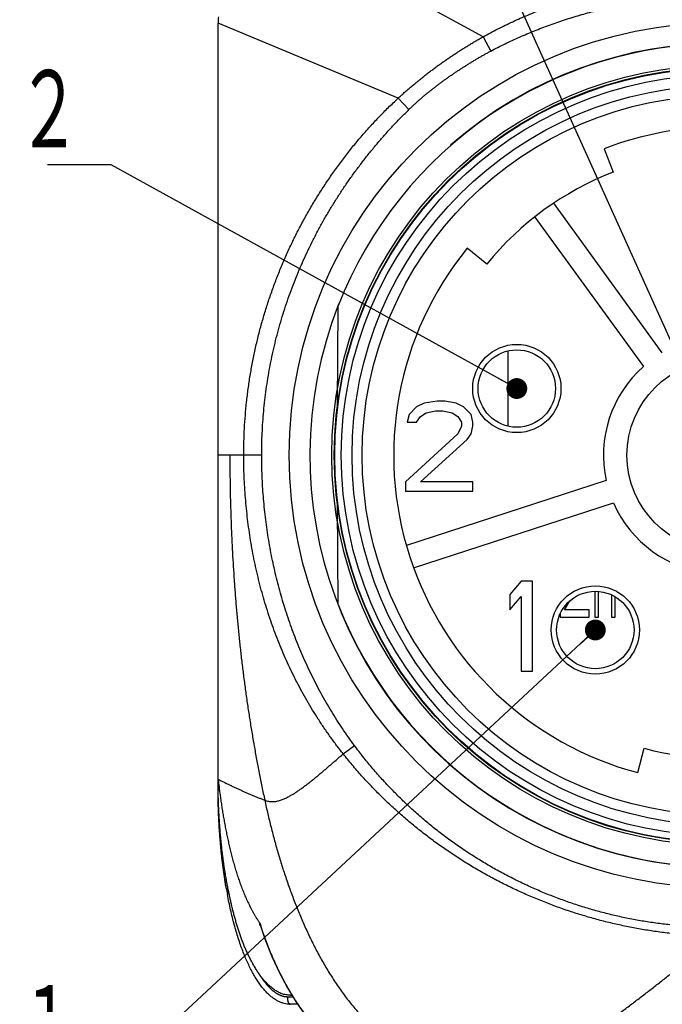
# Model space of a CAD drawing. Header units: millimetres. Extents: x 0 to 1300, y 0 to 891.
# Tile 13 of 146: x 427 to 470, y 250 to 317. Entities that reach past the tile are written whole.
import ezdxf

# ---------------------------------------------------------------- set-up
doc = ezdxf.new("R2010")
doc.units = ezdxf.units.MM
doc.header["$LTSCALE"] = 0.545669
for name, color, linetype in [('NoLayerName_001', 7, 'Continuous'), ('NoLayerName_004', 7, 'Continuous'), ('NoLayerName_006', 7, 'Continuous'), ('NoLayerName_007', 7, 'Continuous'), ('NoLayerName_008', 7, 'Continuous')]:
    doc.layers.add(name, color=color, linetype=linetype)
doc.styles.get("Standard").update_dxf_attribs({"font": 'txt', "bigfont": 'extfont2'})
doc.dimstyles.get("Standard").update_dxf_attribs({"dimtxt": 2.5, "dimasz": 2.5, "dimexe": 1, "dimexo": 1, "dimtad": 1, "dimdec": 3, "dimzin": 0, "dimdsep": 46, "dimtxsty": 'Standard', "dimcen": 2.5, "dimadec": 3, "dimazin": 0, "dimtfac": 0.75, "dimtdec": 3, "dimtmove": 0, "dimatfit": 3, "dimfxl": 1, "dimarcsym": 0})

msp = doc.modelspace()

# ---------------------------------------------------------------- linework, layer by layer
at = {"layer": 'NoLayerName_001', "color": 8, "linetype": 'Continuous', "lineweight": 25}
for p, q in [((458.25141881, 315.68291182), (447.61816215, 321.47622453)), ((452.49273912, 311.51113236), (440.29809425, 316.59622469)), ((458.25141915, 315.68291117), (458.76810957, 314.71007473)), ((452.49273894, 311.51113254), (453.23162899, 310.75408756)), ((459.95478023, 289.28708264), (459.95478023, 294.39611879)), ((443.2536623, 287.31622527), (440.29792062, 287.31622545)), ((448.7727701, 267.07457032), (449.53612116, 267.64024446)), ((440.29833604, 264.74622604), (440.3034614, 264.74622604)), ((445.36935426, 250.59422642), (445.01143009, 250.59422642))]:
    msp.add_line(p, q, dxfattribs=at)
at = {"layer": 'NoLayerName_001', "color": 7, "linetype": 'Continuous', "lineweight": 25}
for p, q in [((440.29833604, 264.74622604), (440.29833604, 316.59622468)), ((466.44904915, 308.09076604), (467.06346013, 306.49710266)), ((470.39004737, 294.26487534), (463.0320068, 304.39234935)), ((461.74890588, 303.46012196), (469.10694645, 293.33264795)), ((458.50137894, 300.27638655), (457.17557843, 301.35319518)), ((448.37941977, 290.64891468), (448.43865312, 297.43638515)), ((466.59260633, 285.59430476), (453.0514469, 281.19451535)), ((448.43865312, 277.19606576), (448.37941977, 283.98353622)), ((453.54154784, 279.68613975), (467.08270727, 284.08592916)), ((465.82073537, 278.09289426), (465.82073537, 276.33622574)), ((466.06473527, 276.33622574), (466.06473527, 278.08330747)), ((466.94313525, 277.85185808), (466.94313525, 276.33622574)), ((467.18713543, 276.33622574), (467.18713543, 277.72537076)), ((463.77113542, 276.8346087), (464.1277561, 277.44162265)), ((463.47833543, 276.5726424), (463.47833543, 276.33622574)), ((463.47833543, 276.33622574), (465.43033533, 276.33622574)), ((465.43033533, 276.8346087), (463.77113542, 276.8346087)), ((465.43033533, 276.33622574), (465.43033533, 276.8346087)), ((465.82073537, 276.33622574), (466.06473527, 276.33622574)), ((466.94313525, 276.33622574), (467.18713543, 276.33622574)), ((468.72701505, 265.80152887), (469.16667796, 267.45197135)), ((440.2980642, 265.35851266), (440.29814368, 265.35589764)), ((440.29814359, 265.35532896), (440.2981876, 265.353738)), ((445.1873492, 250.71622641), (445.29488207, 250.71622641)), ((445.68067465, 250.10622643), (445.17833591, 250.10622643))]:
    msp.add_line(p, q, dxfattribs=at)
for points in [[(443.16782706, 255.40877092), (443.47054965, 254.53449549), (443.94051705, 253.34610327), (444.4489832, 252.23825336), (444.99571972, 251.2063128)], [(444.99571972, 251.2063128), (445.5811756, 250.24722166), (446.20505223, 249.36315662), (446.87064162, 248.5522956), (447.57018444, 247.82666111), (448.29281599, 247.19858289), (449.02947947, 246.66989749), (449.75691732, 246.24614844), (450.49362828, 245.90748325), (451.24719305, 245.64931959), (452.03393378, 245.46880942), (452.88010312, 245.3671113), (453.44913936, 245.34823384)]]:
    msp.add_lwpolyline(points, dxfattribs=at)
for radius in [29.34099923, 26.45569931, 25.08319934, 24.39999936, 6.46599983]:
    msp.add_circle((474.45833514, 287.31622545), radius, dxfattribs=at)
for centre, radius, start, end in [((443.54984905, 316.59518752), 3.25175497, 172.0631460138, 179.9817251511), ((474.45833514, 287.31615049), 27.91850644, 21.2533160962, 158.7466839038), ((474.45833514, 287.31622545), 22.26499942, 68.91666665, 111.08333335), ((474.45833514, 287.31622545), 20.55699946, 111.08333335, 140.91666665), ((474.45833514, 287.31622545), 22.26499942, 140.91666665, 255.08333335), ((474.45833514, 287.31622545), 8.05199979, 131.6519279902, 192.3480720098), ((474.45833514, 287.31622545), 8.05199979, 203.6519279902, 264.3480720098), ((474.45833514, 287.31630042), 27.91850644, 201.2533160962, 338.7466839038), ((474.45833514, 287.31622545), 20.55699946, 255.08333335, 284.91666665), ((483.78264875, 265.35651856), 43.48431271, 180.0003854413, 180.8041179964), ((483.86927406, 265.35752397), 43.5709436, 180.8038419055, 180.9995060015), ((471.71114769, 263.34626535), 31.32326744, 189.8792526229, 190.6717583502)]:
    msp.add_arc(centre, radius, start, end, dxfattribs=at)
at = {"layer": 'NoLayerName_001', "color": 8, "linetype": 'Continuous', "lineweight": 25}
for centre, radius, start, end in [((469.82104833, 264.20231405), 28.04013793, 197.9217974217, 198.258398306), ((460.72078925, 260.16042651), 18.05995408, 211.3062372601, 211.4761954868)]:
    msp.add_arc(centre, radius, start, end, dxfattribs=at)
for points, knots in [([(458.25141915, 315.68291117), (458.41613849, 315.77250518), (458.74440737, 315.95399154), (459.24419527, 316.21262553), (459.74821612, 316.46314398), (460.25704002, 316.70404188), (460.7702176, 316.9356747), (461.28757296, 317.15789867), (461.80885664, 317.37070604), (462.33385401, 317.5740497), (462.86235355, 317.76793812), (463.39415498, 317.95242549), (463.92907306, 318.12756361), (464.4669223, 318.29340637), (465.00751744, 318.45000712), (465.55067318, 318.59741936), (466.09620603, 318.73569705), (466.64394199, 318.864896), (467.19372232, 318.98505674), (467.745397, 319.09622235), (468.29881784, 319.19843633), (468.85383665, 319.29174199), (469.41030517, 319.37618343), (469.96807531, 319.45180169), (470.52699393, 319.51864863), (471.08690715, 319.57672329), (471.64765788, 319.62598356), (472.20908375, 319.66636238), (472.77102186, 319.69791996), (473.3333118, 319.72023182), (473.89578349, 319.73468452), (474.27084068, 319.73549958), (474.45833515, 319.73700923)], [0, 0, 0, 0, 0.5625263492, 1.1252223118, 1.6880590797, 2.2510036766, 2.8140192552, 3.3770653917, 3.9400983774, 4.5030731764, 5.0659790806, 5.6288372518, 6.1916645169, 6.7544719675, 7.3172651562, 7.8800442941, 8.4428044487, 9.0055414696, 9.568269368, 10.1310039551, 10.6937574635, 11.2565386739, 11.8193530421, 12.3822028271, 12.9450867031, 13.5079894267, 14.0708845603, 14.6337464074, 15.1965506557, 15.7592745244, 16.3218969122, 16.8843985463, 16.8843985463, 16.8843985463, 16.8843985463]), ([(458.76810957, 314.71007473), (458.9287885, 314.79356602), (459.24910466, 314.96268327), (459.73614098, 315.20370956), (460.22692435, 315.43721918), (460.72195618, 315.66184413), (461.22083082, 315.87794941), (461.72338577, 316.08543547), (462.22939375, 316.28432755), (462.73865576, 316.47462089), (463.25098817, 316.65632893), (463.76622815, 316.82947378), (464.28422327, 316.99408174), (464.80482158, 317.1501792), (465.32787117, 317.29779259), (465.85322009, 317.43694828), (466.38071737, 317.56767294), (466.91021719, 317.68999422), (467.44158393, 317.80392284), (467.97468654, 317.90947077), (468.50939496, 318.00665022), (469.04557915, 318.09547328), (469.58310901, 318.17595259), (470.12185446, 318.24809854), (470.66167961, 318.31192936), (471.20244377, 318.36742355), (471.74399977, 318.41453031), (472.28619444, 318.45317245), (472.82887396, 318.48339554), (473.37188695, 318.50477988), (473.91507277, 318.5186436), (474.27726927, 318.51942834), (474.45833515, 318.52087756)], [0, 0, 0, 0, 0.5432279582, 1.0865985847, 1.6300914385, 2.1736810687, 2.7173372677, 3.2610253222, 3.8047062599, 4.348338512, 4.8919092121, 5.4354342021, 5.9789270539, 6.5223977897, 7.0658530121, 7.6092960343, 8.1527270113, 8.6961460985, 9.2395629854, 9.7829884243, 10.3264313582, 10.8698990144, 11.4133969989, 11.9569293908, 12.5004981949, 13.0440898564, 13.5876772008, 14.1312341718, 14.6747366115, 15.2181624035, 15.761491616, 16.3047066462, 16.3047066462, 16.3047066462, 16.3047066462]), ([(452.49273894, 311.51113254), (452.56267483, 311.57543389), (452.7020629, 311.70459011), (452.9141368, 311.89508483), (453.12796117, 312.08367185), (453.34380908, 312.27000454), (453.56154278, 312.45418158), (453.7811346, 312.63618225), (454.00252738, 312.81601787), (454.22567187, 312.99369116), (454.45051668, 313.16920715), (454.67701103, 313.3425702), (454.90510385, 313.51378504), (455.13474483, 313.6828557), (455.3658855, 313.84979198), (455.5984953, 314.01459534), (455.83256087, 314.17725905), (456.06807061, 314.3377821), (456.3050135, 314.49616294), (456.54337886, 314.65239954), (456.78315194, 314.80649103), (457.02431871, 314.95842174), (457.26689138, 315.10811724), (457.51085267, 315.2555421), (457.75626189, 315.40052372), (458.00289436, 315.5433944), (458.16869455, 315.63620467), (458.25141857, 315.68291227)], [0, 0, 0, 0, 0.2850109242, 0.5700707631, 0.8551759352, 1.1403216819, 1.4255020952, 1.7107101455, 1.9959377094, 2.2811755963, 2.5664135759, 2.8516404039, 3.1368438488, 3.4220107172, 3.7071274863, 3.9921937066, 4.277222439, 4.5622272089, 4.8472214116, 5.1322183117, 5.4172309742, 5.7022642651, 5.9873080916, 6.2723520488, 6.5573873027, 6.8424066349, 7.1274044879, 7.1274044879, 7.1274044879, 7.1274044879]), ([(453.23162899, 310.75408756), (453.28622741, 310.80670958), (453.39495173, 310.91246189), (453.56092645, 311.06809122), (453.72856773, 311.22195121), (453.89812954, 311.37372417), (454.06946726, 311.5235043), (454.24254341, 311.67127496), (454.41729068, 311.81705096), (454.59365822, 311.96083568), (454.77157552, 312.10266997), (454.95095587, 312.24263051), (455.13172134, 312.38079092), (455.31379282, 312.51722655), (455.49709159, 312.65201236), (455.68153881, 312.78522337), (455.86705612, 312.91693494), (456.05356813, 313.04722432), (456.24106931, 313.1760754), (456.42955579, 313.30347338), (456.61902422, 313.42940381), (456.80947126, 313.55385214), (457.00089338, 313.67680419), (457.1932878, 313.79824435), (457.38664675, 313.91816108), (457.5809742, 314.03651646), (457.77628394, 314.15324823), (457.97258878, 314.26829043), (458.1698872, 314.3816039), (458.36823378, 314.4930446), (458.56747292, 314.60286117), (458.7013173, 314.67418016), (458.76810957, 314.71007473)], [0, 0, 0, 0, 0.2274875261, 0.4550049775, 0.682547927, 0.9101102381, 1.1376841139, 1.3652601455, 1.5928273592, 1.8203738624, 2.0478996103, 2.2754150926, 2.5029280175, 2.7304428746, 2.9579610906, 3.1854811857, 3.4129989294, 3.6405092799, 3.8680128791, 4.0955122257, 4.3230100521, 4.550509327, 4.7780132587, 5.0055252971, 5.2330488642, 5.4605815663, 5.6881159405, 5.9156456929, 6.1431660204, 6.370673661, 6.5981669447, 6.8256458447, 6.8256458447, 6.8256458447, 6.8256458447]), ([(442.03753892, 287.31622545), (442.04157182, 287.61700217), (442.0437487, 288.21888279), (442.08238678, 289.12121397), (442.14221982, 290.02274632), (442.22709447, 290.92265795), (442.33602258, 291.82017037), (442.46931503, 292.71449291), (442.62692516, 293.60484087), (442.8089416, 294.49043734), (443.01525604, 295.37057034), (443.24558933, 296.24460954), (443.49970325, 297.11193699), (443.77735001, 297.97193756), (444.0782845, 298.82399559), (444.40226105, 299.66749547), (444.74903499, 300.5018239), (445.11836697, 301.32637686), (445.50995818, 302.14059181), (445.92351423, 302.94391934), (446.35874189, 303.73581219), (446.81534825, 304.51572289), (447.29303933, 305.28310478), (447.79152452, 306.0374065), (448.31047213, 306.77805315), (448.84957089, 307.50435235), (449.4085135, 308.21550577), (449.98702357, 308.91061208), (450.58456216, 309.58904676), (451.20157909, 310.24913716), (451.8348341, 310.89312107), (452.27499509, 311.30361872), (452.49273797, 311.51113354)], [0, 0, 0, 0, 0.90241127, 1.8054306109, 2.7089190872, 3.6127428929, 4.5167753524, 5.4208989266, 6.3250072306, 7.2290093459, 8.1328786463, 9.0366388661, 9.9403090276, 10.8439024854, 11.7474283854, 12.6508931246, 13.5543018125, 14.4576667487, 15.3610282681, 16.2644314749, 17.1679198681, 18.0715366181, 18.9753258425, 19.8793338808, 20.7836052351, 21.6880646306, 22.5925239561, 23.4968100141, 24.4007729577, 25.3042889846, 26.207263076, 27.1096317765, 27.1096317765, 27.1096317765, 27.1096317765]), ([(443.25366201, 287.31622141), (443.2565225, 287.56512782), (443.25807775, 288.06316702), (443.28543011, 288.80996963), (443.32776976, 289.5563684), (443.38781364, 290.3018609), (443.4648597, 291.0459709), (443.5591224, 291.7882152), (443.67057144, 292.52811229), (443.79923892, 293.26518085), (443.94515423, 293.99894627), (444.10830586, 294.72896687), (444.2885163, 295.45486768), (444.48563593, 296.17629122), (444.69950925, 296.89288315), (444.92998256, 297.60428886), (445.17690143, 298.31015388), (445.44011269, 299.0101233), (445.71945907, 299.70384377), (446.01479661, 300.39095164), (446.32590635, 301.0711049), (446.65249794, 301.74398752), (446.99429482, 302.40927428), (447.35101637, 303.06664149), (447.72238311, 303.71576503), (448.10811528, 304.35632088), (448.50793329, 304.98798494), (448.92155951, 305.61043657), (449.3487391, 306.22338515), (449.78924827, 306.82658519), (450.24289172, 307.41983248), (450.70947482, 308.00294603), (451.18881852, 308.57568732), (451.68058062, 309.13790109), (452.18510883, 309.68865028), (452.70030935, 310.22939887), (453.05551719, 310.5782362), (453.23162899, 310.75408756)], [0, 0, 0, 0, 0.746768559, 1.4939900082, 2.2415745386, 2.9894347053, 3.737486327, 4.4856493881, 5.2338489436, 5.9820160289, 6.7300888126, 7.478040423, 8.2258981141, 8.9736908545, 9.7214435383, 10.4691775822, 11.2169115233, 11.9646616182, 12.7124424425, 13.4602670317, 14.2081359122, 14.9560321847, 15.7039305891, 16.4517986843, 17.1995975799, 17.9472826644, 18.6948043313, 19.4421087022, 20.189150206, 20.9359816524, 21.6827046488, 22.4294188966, 23.1762201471, 23.9231198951, 24.6700207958, 25.4168270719, 26.1634538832, 26.1634538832, 26.1634538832, 26.1634538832]), ([(441.09390832, 287.31622545), (441.09553762, 287.00234465), (441.09716593, 286.37455508), (441.10939114, 285.4329239), (441.12757709, 284.4913682), (441.15285801, 283.54996189), (441.18503962, 282.60877349), (441.22428516, 281.66787283), (441.27065659, 280.72732367), (441.32427212, 279.78718101), (441.3852709, 278.84749151), (441.45378816, 277.90829666), (441.52996038, 276.96963783), (441.61392317, 276.03155637), (441.70581375, 275.09410103), (441.80575777, 274.15734461), (441.91383189, 273.22138217), (442.03011598, 272.28632903), (442.15468843, 271.35230299), (442.28762735, 270.41942175), (442.42901322, 269.48780353), (442.57891729, 268.55756458), (442.73744542, 267.62882849), (442.90457423, 266.70169146), (443.08076268, 265.7763519), (443.26466992, 264.85262685), (443.39601391, 264.23866587), (443.46058777, 263.9314814)], [0, 0, 0, 0, 0.9416550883, 1.8833587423, 2.8250906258, 3.7668322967, 4.7085672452, 5.650280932, 6.5919615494, 7.5336146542, 8.4752631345, 9.4169337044, 10.3586564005, 11.3004646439, 12.242395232, 13.1844668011, 14.1266483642, 15.0689034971, 16.0111981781, 16.9535008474, 17.8957824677, 18.838016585, 19.780179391, 20.7222497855, 21.6642094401, 22.6060428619, 23.547737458, 23.547737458, 23.547737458, 23.547737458]), ([(448.7727701, 267.07457032), (448.62541345, 267.26568521), (448.3272371, 267.64544516), (447.9001858, 268.23065538), (447.48539817, 268.8249005), (447.08533792, 269.42946093), (446.69971269, 270.0434745), (446.328971, 270.66665451), (445.97335511, 271.29855698), (445.6331805, 271.93881216), (445.30859636, 272.58699818), (444.99959611, 273.24266385), (444.70619043, 273.90539186), (444.42838226, 274.57476176), (444.16617655, 275.25035423), (443.91957777, 275.93174963), (443.68858877, 276.61853375), (443.47320546, 277.31031652), (443.2733141, 278.00670623), (443.08879132, 278.70733818), (442.91951218, 279.41185267), (442.76535204, 280.11989008), (442.62618525, 280.83109066), (442.5018901, 281.54509523), (442.39233027, 282.26154305), (442.29743713, 282.98008514), (442.21718977, 283.70038001), (442.15161013, 284.42208412), (442.10051464, 285.1448531), (442.06449879, 285.86834764), (442.04124853, 286.59220899), (442.03995199, 287.07493385), (442.0375293, 287.31622545)], [0, 0, 0, 0, 0.7239820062, 1.4483512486, 2.1730238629, 2.8979153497, 3.62294159, 4.3480198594, 5.0730698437, 5.7980173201, 6.522849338, 7.2476025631, 7.9723035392, 8.6969668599, 9.4215958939, 10.1461835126, 10.8707128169, 11.5951741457, 12.3196104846, 13.044065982, 13.7685705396, 14.4931404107, 15.2177788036, 15.9424764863, 16.6672123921, 17.3919554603, 18.1166693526, 18.84131406, 19.565846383, 20.2902204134, 21.0143880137, 21.7382992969, 21.7382992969, 21.7382992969, 21.7382992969]), ([(449.53612116, 267.64024446), (449.39946721, 267.82922986), (449.12286328, 268.20498229), (448.7272817, 268.78256179), (448.34329796, 269.36815177), (447.97314315, 269.96285444), (447.61640627, 270.56584592), (447.2733853, 271.17681906), (446.94418543, 271.79532782), (446.62896259, 272.42098742), (446.32779886, 273.05341887), (446.04071414, 273.69226251), (445.76772636, 274.33718243), (445.50885092, 274.98784251), (445.26410381, 275.64390695), (445.0335009, 276.30503984), (444.81705717, 276.97090803), (444.61478435, 277.64119101), (444.42664529, 278.31557034), (444.25259792, 278.99374132), (444.0925994, 279.67540191), (443.94660705, 280.36025009), (443.81457765, 281.0479838), (443.69647005, 281.73830103), (443.59223634, 282.43089435), (443.50186323, 283.12545255), (443.42535487, 283.82165886), (443.36276355, 284.51919102), (443.31394297, 285.21772555), (443.27949383, 285.91694384), (443.25722847, 286.61650879), (443.25598339, 287.08302854), (443.25366201, 287.31622141)], [0, 0, 0, 0, 0.6996485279, 1.3996176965, 2.0998544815, 2.8002978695, 3.5008796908, 4.2015254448, 4.9021551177, 5.6026867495, 6.3030966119, 7.0034162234, 7.7036715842, 8.4038809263, 9.1040551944, 9.8041985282, 10.5043087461, 11.2043860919, 11.9044572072, 12.6045492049, 13.3046817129, 14.0048672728, 14.7051117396, 15.4054146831, 16.105769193, 16.8061498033, 17.506514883, 18.2068206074, 18.9070219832, 19.6070732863, 20.3069284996, 21.0065417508, 21.0065417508, 21.0065417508, 21.0065417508]), ([(474.09990553, 255.31601155), (473.78390372, 255.3210367), (473.15144661, 255.32380476), (472.20349841, 255.37171299), (471.25671861, 255.44553303), (470.3122256, 255.54980124), (469.37107378, 255.68304949), (468.43433512, 255.84542189), (467.50307388, 256.03662498), (466.57832378, 256.25651415), (465.66102336, 256.50482655), (464.75200292, 256.78121008), (463.85205811, 257.08534286), (462.96198157, 257.41689799), (462.08256636, 257.77555024), (461.21460551, 258.16097406), (460.3588934, 258.57284357), (459.51623238, 259.01082857), (458.68740447, 259.47453824), (457.8731972, 259.96357946), (457.07439977, 260.47755864), (456.29180098, 261.01608181), (455.52619133, 261.578757), (454.77835707, 262.16518423), (454.04914024, 262.77496089), (453.33934575, 263.40749288), (452.64970429, 264.0619898), (451.98109605, 264.73773426), (451.33404825, 265.43373634), (450.71038843, 266.14999218), (450.10710257, 266.8828292), (449.72832864, 267.3893602), (449.53612116, 267.64024446)], [0, 0, 0, 0, 0.9481253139, 1.8970637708, 2.8466699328, 3.7967842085, 4.7472365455, 5.6978500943, 6.6484448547, 7.5988462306, 8.5489947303, 9.4989383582, 10.4487220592, 11.3983849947, 12.3479628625, 13.2974902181, 14.247002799, 15.1965352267, 16.1461070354, 17.0957358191, 18.0454440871, 18.9952617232, 19.9452284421, 20.8953962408, 21.8458265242, 22.7964690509, 23.7471467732, 24.6976741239, 25.6478663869, 26.5975435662, 27.5465342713, 28.4946796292, 28.4946796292, 28.4946796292, 28.4946796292]), ([(447.80865497, 266.23538865), (447.87307503, 266.29116774), (448.03422445, 266.43049883), (448.35551853, 266.71031694), (448.6122527, 266.93451421), (448.77277004, 267.07457027)], [0, 0, 0, 0, 0.2556389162, 0.6390930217, 1.2781811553, 1.2781811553, 1.2781811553, 1.2781811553]), ([(474.09987712, 254.69659371), (473.77705022, 254.70742893), (473.13087305, 254.72233815), (472.16299827, 254.78535297), (471.19657552, 254.87261496), (470.23267223, 254.98845586), (469.27219557, 255.13164295), (468.31609621, 255.30243776), (467.36531052, 255.50069441), (466.4207644, 255.72640835), (465.48331465, 255.9794232), (464.55373604, 256.25946182), (463.63278668, 256.5662793), (462.72122202, 256.89962393), (461.81979799, 257.25924604), (460.92927054, 257.64489553), (460.05039581, 258.05632236), (459.18393428, 258.49327487), (458.33059423, 258.9553891), (457.49108276, 259.44230127), (456.66610753, 259.95364757), (455.85637619, 260.48906429), (455.06259654, 261.04818788), (454.28547792, 261.63065324), (453.52577011, 262.23606504), (452.78429013, 262.86394839), (452.06189859, 263.513736), (451.35959176, 264.18490737), (450.67802354, 264.87666227), (450.01912892, 265.58923542), (449.38006771, 266.31900425), (448.97705352, 266.82436625), (448.77276998, 267.07457023)], [0, 0, 0, 0, 0.9690260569, 1.9387725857, 2.9090897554, 3.8798277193, 4.850839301, 5.8219826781, 6.7931240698, 7.7641432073, 8.7349943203, 9.705696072, 10.6762674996, 11.6467270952, 12.6170947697, 13.5873938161, 14.5576528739, 15.527906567, 16.4981892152, 17.4685347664, 18.4389795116, 19.4095640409, 20.3803351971, 21.3513480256, 22.3226615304, 23.2942004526, 24.2657539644, 25.2371198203, 26.2081145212, 27.1785769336, 28.1483719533, 29.11739422, 29.11739422, 29.11739422, 29.11739422]), ([(443.46058777, 263.9314814), (443.50094983, 263.91762189), (443.58089107, 263.88690638), (443.70643888, 263.85853677), (443.83378186, 263.84048618), (443.9622834, 263.83469876), (444.09061486, 263.8402062), (444.21804451, 263.85589292), (444.34399488, 263.88059966), (444.46801952, 263.9132138), (444.58987912, 263.95275093), (444.70955986, 263.99830141), (444.82718821, 264.04897644), (444.94289095, 264.10391498), (445.05687595, 264.16222152), (445.16926545, 264.22338601), (445.28013631, 264.28714649), (445.38962478, 264.35320777), (445.49786165, 264.42128795), (445.60497801, 264.49110619), (445.71112343, 264.56237513), (445.81636164, 264.63496174), (445.92074911, 264.70876163), (446.02434925, 264.7836663), (446.1272245, 264.85956873), (446.2294371, 264.9363621), (446.33105199, 265.01393817), (446.43213107, 265.09220059), (446.5327024, 265.17110463), (446.63280061, 265.25060237), (446.73245968, 265.33064757), (446.83171384, 265.41119368), (446.93059736, 265.49219404), (447.02914405, 265.57360266), (447.12739013, 265.65537166), (447.22536248, 265.73746621), (447.32308145, 265.81986083), (447.42057188, 265.90252549), (447.51784848, 265.9854419), (447.64733369, 266.09625224), (447.744077, 266.17979159), (447.80865497, 266.23538865)], [0, 0, 0, 0, 0.1280259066, 0.2564780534, 0.3850954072, 0.5135286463, 0.6417531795, 0.7700152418, 0.8983339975, 1.0265179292, 1.1545087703, 1.2824918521, 1.4105478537, 1.5386462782, 1.6666735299, 1.7945979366, 1.9224731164, 2.0503339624, 2.1781957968, 2.3060566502, 2.433903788, 2.5617409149, 2.6895770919, 2.817417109, 2.9452618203, 3.0731085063, 3.2009512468, 3.328785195, 3.4566130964, 3.5844379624, 3.7122617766, 3.8400855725, 3.9679095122, 4.095732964, 4.2235547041, 4.3513747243, 4.4791940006, 4.6070132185, 4.734832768, 4.8626527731, 5.1182934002, 5.1182934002, 5.1182934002, 5.1182934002]), ([(440.29814368, 265.356176), (440.33281511, 265.33931932), (440.40230785, 265.3059053), (440.54011298, 265.23667333), (440.67799271, 265.16759895), (440.81596654, 265.09871356), (440.91957487, 265.04731491), (441.02335448, 264.9962658), (441.12736516, 264.94568856), (441.23162667, 264.89562676), (441.3361224, 264.84605006), (441.44084301, 264.79694378), (441.54577711, 264.74828911), (441.65091386, 264.70006834), (441.75624228, 264.65226346), (441.86175141, 264.60485652), (441.96743033, 264.55782969), (442.07326816, 264.51116449), (442.17925567, 264.46484432), (442.28538666, 264.41885763), (442.39165501, 264.37319185), (442.49805475, 264.32783458), (442.60457987, 264.28277338), (442.71122437, 264.23799583), (442.81798227, 264.19348953), (442.92484751, 264.1492419), (443.03181432, 264.10524108), (443.13887585, 264.06147251), (443.24602929, 264.0179317), (443.35325675, 263.97457664), (443.42481727, 263.94586214), (443.46058777, 263.9314814)], [0, 0, 0, 0, 0.1156559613, 0.2313188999, 0.4626445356, 0.5783036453, 0.6939600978, 0.8096147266, 0.9252695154, 1.0409263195, 1.1565857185, 1.2722479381, 1.387912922, 1.5035803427, 1.6192496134, 1.7349198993, 1.8505901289, 1.9662590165, 2.0819258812, 2.1975912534, 2.3132556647, 2.4289195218, 2.5445831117, 2.6602466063, 2.7759100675, 2.8915734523, 3.0072366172, 3.1228993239, 3.2385612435, 3.3542219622, 3.4698809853, 3.4698809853, 3.4698809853, 3.4698809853]), ([(443.46058777, 263.9314814), (443.49424188, 263.77831753), (443.56059786, 263.47176394), (443.66586692, 263.01319156), (443.7746958, 262.55542681), (443.88779105, 262.09867498), (444.00508548, 261.64297254), (444.12671914, 261.18840117), (444.25277695, 260.73503054), (444.38335666, 260.2829348), (444.51855633, 259.83219444), (444.65850857, 259.38290708), (444.80334072, 258.93517429), (444.95318093, 258.48909853), (445.10815737, 258.04478229), (445.26839718, 257.60232765), (445.43403122, 257.16183937), (445.60517024, 256.72342809), (445.7820093, 256.28725864), (445.96477831, 255.85353262), (446.15369403, 255.42245511), (446.34897612, 254.99423251), (446.55084295, 254.56907063), (446.75951476, 254.14717742), (446.97519501, 253.72877415), (447.19810758, 253.31413224), (447.42849145, 252.90357219), (447.66657098, 252.49742635), (447.91257257, 252.09602883), (448.16672063, 251.69971245), (448.42924263, 251.30881879), (448.70031754, 250.92371091), (448.98024808, 250.54491745), (449.26934413, 250.17305408), (449.56789586, 249.80874966), (449.87618467, 249.45262158), (450.19453523, 249.1053398), (450.52307233, 248.76741491), (450.86243683, 248.44018236), (451.21110856, 248.12259501), (451.45410778, 247.92311633), (451.57428312, 247.8218508)], [0, 0, 0, 0, 0.4704529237, 0.9409473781, 1.4114699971, 1.8820103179, 2.3525608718, 2.8231172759, 3.2936783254, 3.7642460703, 4.2348207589, 4.7053938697, 5.1759597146, 5.6465176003, 6.1170720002, 6.5876327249, 7.0582150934, 7.5288368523, 7.999485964, 8.4701374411, 8.9407774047, 9.4114040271, 9.8820281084, 10.3526736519, 10.8233753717, 11.294126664, 11.7648893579, 12.2356430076, 12.7063876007, 13.1771445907, 13.6479579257, 14.1188793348, 14.5898625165, 15.060839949, 15.531788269, 16.0027317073, 16.4737451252, 16.9449554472, 17.4163971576, 17.8879026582, 18.3593593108, 18.3593593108, 18.3593593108, 18.3593593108]), ([(445.29032349, 250.77625538), (445.24666954, 250.84918168), (445.15861784, 250.99459801), (445.030985, 251.21537065), (444.90593863, 251.43763499), (444.78390531, 251.66160815), (444.66469943, 251.88713908), (444.54829879, 252.11417635), (444.43465824, 252.34265426), (444.32374434, 252.57251487), (444.21552033, 252.80369851), (444.10995033, 253.03614601), (444.00699822, 253.26979807), (443.90662797, 253.50459544), (443.80880339, 253.74047879), (443.71348891, 253.97738904), (443.62064664, 254.2152663), (443.53024732, 254.45405356), (443.44222958, 254.69368314), (443.35665179, 254.93412722), (443.27312565, 255.17520914), (443.21964886, 255.33664541), (443.19264125, 255.41725449)], [0, 0, 0, 0, 0.2549808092, 0.5099742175, 0.7649921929, 1.0200432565, 1.2751325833, 1.5302626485, 1.7854353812, 2.0406510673, 2.2959078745, 2.5512019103, 2.8065272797, 3.0618761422, 3.3172387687, 3.5726035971, 3.8279572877, 4.0832847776, 4.3385693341, 4.5937926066, 4.8489346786, 5.1039741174, 5.1039741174, 5.1039741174, 5.1039741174]), ([(458.53586086, 245.34822655), (458.67223305, 245.35298047), (458.94555611, 245.3558594), (459.3536621, 245.40006148), (459.7591894, 245.46447294), (460.16083394, 245.5507814), (460.55783154, 245.65499089), (460.94974482, 245.77552503), (461.33657572, 245.91067283), (461.71851236, 246.05882985), (462.09575503, 246.21839001), (462.46861151, 246.38778891), (462.83721253, 246.5661574), (463.20176225, 246.75267478), (463.56248932, 246.94652332), (463.91961775, 247.1468993), (464.27343063, 247.35297887), (464.62411404, 247.5642309), (464.97183697, 247.78025496), (465.31680198, 248.00063506), (465.65920758, 248.22496264), (465.99925632, 248.45282827), (466.33716149, 248.68383492), (466.67304653, 248.91774825), (467.00704721, 249.15433831), (467.33930118, 249.39337738), (467.66994598, 249.63463778), (467.9991209, 249.87789189), (468.32696821, 250.12291929), (468.65358031, 250.36957884), (468.97905613, 250.61772993), (469.30349485, 250.86723343), (469.62699602, 251.1179497), (469.94965847, 251.36974051), (470.27158619, 251.62246447), (470.59284807, 251.87602949), (470.91350937, 252.1303518), (471.34034671, 252.47034626), (471.87273086, 252.89680429), (472.82898818, 253.66696992), (473.57124808, 254.26784413), (474.10181573, 254.69656674)], [0, 0, 0, 0, 0.4093651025, 0.8193668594, 1.2300223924, 1.6408804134, 2.0512103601, 2.4610167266, 2.8706359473, 3.2802305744, 3.6898034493, 4.0992731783, 4.5087034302, 4.9181624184, 5.3276630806, 5.7371683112, 6.1466062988, 6.5559762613, 6.9653191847, 7.3746582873, 7.7839996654, 8.1933338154, 8.6026464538, 9.011947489, 9.4212478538, 9.8305521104, 10.2398589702, 10.6491618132, 11.0584535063, 11.4677380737, 11.8770201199, 12.2863018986, 12.6955835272, 13.1048632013, 13.5141382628, 13.9234100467, 14.3326810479, 14.7419530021, 15.5605031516, 16.3790627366, 18.4254610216, 18.4254610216, 18.4254610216, 18.4254610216]), ([(443.17868616, 252.00853568), (443.1673523, 252.02631904), (443.1445234, 252.06178165), (443.12234355, 252.09765379), (443.11117304, 252.11553781)], [0, 0, 0, 0, 0.06326402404, 0.12652196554, 0.12652196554, 0.12652196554, 0.12652196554]), ([(445.01143009, 250.59422642), (444.99033896, 250.59482594), (444.9480854, 250.59516346), (444.8848979, 250.60085197), (444.82201598, 250.60947932), (444.75965488, 250.62148825), (444.69800586, 250.63660634), (444.63722613, 250.65475608), (444.5773954, 250.6757095), (444.51855613, 250.69926836), (444.46074548, 250.72523113), (444.40399339, 250.75339963), (444.34831313, 250.78359449), (444.29370961, 250.81567209), (444.24017063, 250.84949224), (444.18768298, 250.88491735), (444.13622832, 250.92181078), (444.08578198, 250.96005178), (444.03632251, 250.99954807), (443.98781821, 251.04020977), (443.9402376, 251.08194901), (443.89354547, 251.12467749), (443.84770825, 251.16832012), (443.80270947, 251.21283075), (443.75852591, 251.25816299), (443.71513478, 251.30427174), (443.67251309, 251.35111169), (443.63063789, 251.39863758), (443.58948628, 251.44680417), (443.54903526, 251.49556616), (443.50926207, 251.54487844), (443.47014225, 251.59469649), (443.43165109, 251.64498246), (443.39377711, 251.69571581), (443.35650396, 251.74687741), (443.31981743, 251.79845024), (443.28369586, 251.85041241), (443.24814489, 251.90275976), (443.21306842, 251.95542214), (443.19018864, 251.99085903), (443.17868616, 252.00853568)], [0, 0, 0, 0, 0.0632989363, 0.1266956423, 0.1901630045, 0.2536570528, 0.3171197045, 0.3805140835, 0.4438769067, 0.5072363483, 0.5705977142, 0.633945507, 0.6972668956, 0.7605801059, 0.8238963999, 0.8872149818, 0.9505240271, 1.0138157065, 1.0771013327, 1.1403885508, 1.2036786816, 1.2669672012, 1.330251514, 1.3935393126, 1.4568370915, 1.5201486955, 1.5834754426, 1.6468162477, 1.710167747, 1.7735244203, 1.836878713, 1.9002211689, 1.9635450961, 2.0268535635, 2.0901504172, 2.1534386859, 2.2167206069, 2.2799976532, 2.3432705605, 2.4065393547, 2.4065393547, 2.4065393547, 2.4065393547]), ([(445.17833591, 250.10622643), (445.1732708, 250.10695837), (445.16282402, 250.10747297), (445.14831839, 250.11416386), (445.13492955, 250.12307186), (445.12281551, 250.13404196), (445.1120331, 250.14609365), (445.10258174, 250.15880296), (445.09433154, 250.17195404), (445.08697899, 250.18548834), (445.0802001, 250.1993327), (445.07389072, 250.21347031), (445.06802683, 250.22785935), (445.06257893, 250.2424387), (445.05751534, 250.25715583), (445.05281494, 250.27197867), (445.04846411, 250.28689326), (445.04444383, 250.3018915), (445.04073586, 250.31696579), (445.0373217, 250.33210847), (445.03418295, 250.34731188), (445.03130119, 250.3625684), (445.02865799, 250.37787038), (445.026235, 250.39321018), (445.0240136, 250.40858035), (445.02197593, 250.42397459), (445.02012155, 250.43939001), (445.01844919, 250.45482429), (445.01695774, 250.47027528), (445.01564605, 250.4857408), (445.014513, 250.50121872), (445.01355733, 250.51670687), (445.01277839, 250.53220309), (445.01217313, 250.54770521), (445.01174762, 250.56321112), (445.01147375, 250.57871854), (445.01145859, 250.58905752), (445.01143009, 250.59422642)], [0, 0, 0, 0, 0.01535316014, 0.03098245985, 0.04712473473, 0.06356779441, 0.07983055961, 0.09558153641, 0.11102137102, 0.12636611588, 0.14176866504, 0.15725589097, 0.1728018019, 0.18837518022, 0.20394185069, 0.21948852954, 0.23502154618, 0.25054660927, 0.26606813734, 0.28158932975, 0.29711224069, 0.31263785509, 0.32816616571, 0.34369625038, 0.35922634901, 0.37475456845, 0.39028070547, 0.40580492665, 0.4213273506, 0.43684804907, 0.45236704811, 0.46788432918, 0.4833998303, 0.49891344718, 0.51442503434, 0.52993440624, 0.54544133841, 0.54544133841, 0.54544133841, 0.54544133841]), ([(450.84719904, 245.78379762), (450.76848228, 245.81304017), (450.61027385, 245.86967988), (450.37716177, 245.96588705), (450.14666012, 246.06850678), (449.91939186, 246.17848857), (449.69541, 246.29522183), (449.4749207, 246.41851493), (449.25808735, 246.54806308), (449.04506549, 246.68361182), (448.83594834, 246.82490584), (448.63076113, 246.9716903), (448.42950677, 247.12373163), (448.23218607, 247.2807958), (448.0388001, 247.44264919), (447.84934994, 247.6090582), (447.66383391, 247.77979147), (447.48223657, 247.95463308), (447.30451375, 248.1333747), (447.13060294, 248.31582223), (446.96043802, 248.5017856), (446.79395291, 248.6910748), (446.6310812, 248.88349958), (446.47175775, 249.07887099), (446.3159075, 249.27700196), (446.16346909, 249.47773736), (446.01439792, 249.68095523), (445.8686497, 249.88654301), (445.72613781, 250.09436284), (445.58693797, 250.30437719), (445.45051884, 250.51617299), (445.36257099, 250.65923562), (445.3182279, 250.73052487)], [0, 0, 0, 0, 0.2519188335, 0.5040317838, 0.75632859, 1.0087805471, 1.2613418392, 1.513950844, 1.7665314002, 2.0189969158, 2.2713261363, 2.5235684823, 2.7757625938, 3.0279325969, 3.2800887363, 3.5322280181, 3.7843348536, 4.0363921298, 4.2884230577, 4.5404552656, 4.7925050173, 5.0445776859, 5.2966682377, 5.5487617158, 5.8008344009, 6.0528756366, 6.3048939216, 6.5568936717, 6.8088739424, 7.0608286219, 7.3127466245, 7.5646120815, 7.5646120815, 7.5646120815, 7.5646120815])]:
    msp.add_open_spline(points, degree=3, knots=knots, dxfattribs=at)
at = {"layer": 'NoLayerName_001', "color": 7, "linetype": 'Continuous', "lineweight": 25}
for points, knots in [([(440.2981876, 265.353738), (440.298838, 265.34327164), (440.29973425, 265.3222956), (440.30351255, 265.29101704), (440.30910088, 265.24940338), (440.31772403, 265.18703672), (440.32789935, 265.11431703), (440.33777448, 265.04156431), (440.36816578, 264.8127699), (440.39515904, 264.60468537), (440.41971072, 264.4174419)], [0, 0, 0, 0, 0.03145965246, 0.06295037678, 0.09446318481, 0.15743661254, 0.25182128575, 0.31475103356, 0.37769496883, 0.94423367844, 0.94423367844, 0.94423367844, 0.94423367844]), ([(440.85235672, 257.97205808), (440.8346536, 258.076729), (440.79831677, 258.28702402), (440.74807612, 258.60478828), (440.70002102, 258.92605388), (440.65468954, 259.25073229), (440.61197738, 259.57861671), (440.57193073, 259.90951792), (440.53455378, 260.24323377), (440.49986237, 260.57956365), (440.46786922, 260.91830639), (440.43858787, 261.259261), (440.41203162, 261.6022264), (440.3882139, 261.94700155), (440.36714789, 262.29338538), (440.34884757, 262.64117684), (440.33332398, 262.99017485), (440.32059906, 263.34017838), (440.31065401, 263.69098627), (440.30362244, 264.04239778), (440.29906805, 264.39421062), (440.29881197, 264.62886927), (440.29833604, 264.74622604)], [0, 0, 0, 0, 0.3184723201, 0.6402232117, 0.9651082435, 1.2929822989, 1.623689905, 1.9570591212, 2.2929156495, 2.6310843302, 2.971389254, 3.3136538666, 3.6577010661, 4.0033532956, 4.3504326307, 4.6987608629, 5.0481595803, 5.3984502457, 5.7494542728, 6.100993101, 6.4528882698, 6.8049614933, 6.8049614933, 6.8049614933, 6.8049614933]), ([(441.01655937, 257.71287772), (440.99579417, 257.81746985), (440.95318629, 258.02778769), (440.89387586, 258.34612504), (440.83679262, 258.66872022), (440.78252825, 258.99549324), (440.73097564, 259.32622405), (440.68221725, 259.66073), (440.63628846, 259.99881189), (440.59321296, 260.3402595), (440.55300249, 260.68485155), (440.51567273, 261.03236396), (440.48123838, 261.38257245), (440.44971446, 261.73525278), (440.42111569, 262.09018068), (440.39545763, 262.4471319), (440.37275277, 262.80588214), (440.35302508, 263.16620728), (440.33625535, 263.5278824), (440.32258636, 263.89068574), (440.31155399, 264.25438355), (440.30716463, 264.4971632), (440.3045959, 264.61864435)], [0, 0, 0, 0, 0.3199005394, 0.6437583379, 0.9714146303, 1.3027096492, 1.6374827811, 1.9755727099, 2.3168156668, 2.6610291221, 3.0080193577, 3.3575914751, 3.7095496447, 4.0636972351, 4.4198369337, 4.7777708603, 5.137300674, 5.4982276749, 5.8603529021, 6.2234772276, 6.5874014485, 6.9519263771, 6.9519263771, 6.9519263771, 6.9519263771]), ([(441.01540771, 257.71852102), (440.99473555, 257.82273985), (440.95232242, 258.03230196), (440.89326882, 258.34948213), (440.83642606, 258.67088589), (440.78238099, 258.99643446), (440.73102723, 259.3259102), (440.68244641, 259.65913259), (440.6366735, 259.99590473), (440.59373211, 260.3360189), (440.55363381, 260.67925636), (440.51639409, 261.02539558), (440.4820275, 261.37421483), (440.45054887, 261.72549243), (440.42197277, 262.07900666), (440.39631458, 262.43453583), (440.37358663, 262.79185816), (440.35381267, 263.15075212), (440.33697356, 263.51099531), (440.32321094, 263.87236856), (440.31206422, 264.23464054), (440.30757558, 264.47647198), (440.30496, 264.59747996)], [0, 0, 0, 0, 0.3187477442, 0.6414204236, 0.9678610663, 1.297911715, 1.6314135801, 1.9682071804, 2.3081306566, 2.6510036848, 2.9966347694, 3.344831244, 3.6953995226, 4.0481452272, 4.4028733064, 4.7593881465, 5.1174936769, 5.4769934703, 5.8376908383, 6.1993889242, 6.5618907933, 6.9249995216, 6.9249995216, 6.9249995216, 6.9249995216]), ([(440.41971072, 264.4174419), (440.42793862, 264.35579098), (440.44428385, 264.23247399), (440.46946538, 264.04758743), (440.49522846, 263.86278094), (440.52177472, 263.67808478), (440.54924743, 263.49352296), (440.57769551, 263.30910737), (440.60710836, 263.12484185), (440.63748985, 262.94073293), (440.66883978, 262.75678649), (440.70115978, 262.57300853), (440.73444812, 262.38940396), (440.76869748, 262.20597616), (440.80390167, 262.02272836), (440.84005391, 261.83966366), (440.87714865, 261.65678541), (440.91517602, 261.47409643), (440.95414279, 261.29160375), (440.99410955, 261.10932703), (441.0351291, 260.9272852), (441.07725624, 260.7454977), (441.12054529, 260.56398389), (441.1650505, 260.38276311), (441.21082656, 260.20185604), (441.25792399, 260.02128485), (441.30638836, 259.84107297), (441.3562658, 259.66124531), (441.40760225, 259.48182682), (441.46044347, 259.3028424), (441.51483608, 259.12431725), (441.57082287, 258.94627731), (441.62845863, 258.76875705), (441.68782549, 258.59180512), (441.74900041, 258.41547207), (441.81205917, 258.23980809), (441.87708612, 258.06486711), (441.94413251, 257.89068874), (442.01337273, 257.71736802), (442.08451637, 257.54480567), (442.13417762, 257.4307094), (442.15872969, 257.37354201)], [0, 0, 0, 0, 0.1865926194, 0.3731862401, 0.5597794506, 0.7463723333, 0.9329665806, 1.1195628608, 1.306160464, 1.492758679, 1.6793568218, 1.8659542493, 2.0525509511, 2.2391477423, 2.425745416, 2.6123446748, 2.7989461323, 2.9855503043, 3.1721566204, 3.358763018, 3.5453681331, 3.7319715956, 3.9185740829, 4.1051773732, 4.2917842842, 4.4783954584, 4.6650088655, 4.8516234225, 5.0382392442, 5.2248576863, 5.4114813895, 5.5981142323, 5.7847559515, 5.971399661, 6.1580403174, 6.3446756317, 6.5313062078, 6.7179356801, 6.9045708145, 7.0912157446, 7.2778657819, 7.2778657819, 7.2778657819, 7.2778657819]), ([(441.79353777, 254.8105547), (441.77803136, 254.85585969), (441.74673784, 254.94637384), (441.7014829, 255.0827168), (441.65719428, 255.21937396), (441.61402238, 255.35638829), (441.5718846, 255.49372266), (441.53076027, 255.6313617), (441.49061311, 255.76928631), (441.45141992, 255.90748317), (441.41315501, 256.04593944), (441.37579321, 256.18464265), (441.33930924, 256.32358027), (441.30367772, 256.46273975), (441.26887376, 256.60210867), (441.23487053, 256.74167457), (441.20165051, 256.88142797), (441.16920171, 257.02136134), (441.13751328, 257.16146763), (441.10656474, 257.30173781), (441.07637294, 257.4421705), (441.04681505, 257.58273583), (441.02779783, 257.6765868), (441.01820336, 257.72349398)], [0, 0, 0, 0, 0.1436555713, 0.2873095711, 0.4309631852, 0.5746166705, 0.7182693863, 0.86191983, 1.0055669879, 1.1492124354, 1.2928576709, 1.4365036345, 1.5801507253, 1.7237988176, 1.8674472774, 2.0110950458, 2.1547416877, 2.2983873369, 2.4420319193, 2.5856751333, 2.729316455, 2.8729551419, 3.0165902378, 3.0165902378, 3.0165902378, 3.0165902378]), ([(445.17833591, 250.10622643), (445.10961814, 250.11062882), (444.97054733, 250.11313474), (444.76349337, 250.15582827), (444.55727778, 250.22143299), (444.35247753, 250.31394921), (444.1493897, 250.43185111), (443.94835222, 250.57519873), (443.74967535, 250.74363539), (443.55367868, 250.93695498), (443.36068492, 251.15492027), (443.17109045, 251.39727839), (442.98515764, 251.66353929), (442.80314159, 251.95311641), (442.62534192, 252.26541085), (442.45205766, 252.5998175), (442.28359269, 252.95573026), (442.12025212, 253.33254064), (441.96234396, 253.72963902), (441.81017186, 254.14641162), (441.66407385, 254.58221399), (441.52431077, 255.03628396), (441.39107714, 255.50774739), (441.2644888, 255.99566998), (441.1451253, 256.4992029), (441.03174464, 257.01714233), (440.96473038, 257.36840952), (440.9296414, 257.5457521)], [0, 0, 0, 0, 0.2065759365, 0.4161178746, 0.6313961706, 0.8548957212, 1.0887727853, 1.3348497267, 1.5946363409, 1.8693655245, 2.1600337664, 2.4674238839, 2.7919779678, 3.1338748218, 3.4931556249, 3.8697540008, 4.2635185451, 4.6742304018, 5.1016170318, 5.5453630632, 6.0051157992, 6.4803831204, 6.9705038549, 7.4747796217, 7.9924889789, 8.5228919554, 9.0652337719, 9.0652337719, 9.0652337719, 9.0652337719]), ([(442.15872969, 257.37354201), (442.18406443, 257.31671613), (442.23414709, 257.20279827), (442.31279751, 257.03350589), (442.39365573, 256.86525013), (442.47717368, 256.69826967), (442.5633214, 256.53259859), (442.65220335, 256.36835108), (442.74392481, 256.20566892), (442.83854206, 256.04467336), (442.93628611, 255.88560498), (443.03673181, 255.72826063), (443.10685248, 255.62547265), (443.14151325, 255.57382269)], [0, 0, 0, 0, 0.1866528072, 0.3733101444, 0.5599780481, 0.7466670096, 0.9333915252, 1.1201467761, 1.3069030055, 1.4936361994, 1.6803307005, 1.8669796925, 2.0535856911, 2.0535856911, 2.0535856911, 2.0535856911]), ([(443.16781944, 255.40877903), (443.16701216, 255.41125443), (443.16539327, 255.41620515), (443.16298815, 255.4236402), (443.1605975, 255.43108218), (443.15822516, 255.43853052), (443.15587179, 255.44598363), (443.15353889, 255.45344019), (443.15122774, 255.46089881), (443.14893969, 255.46835813), (443.14667609, 255.47581677), (443.14481043, 255.48203283), (443.14333145, 255.48700497), (443.14223004, 255.49073337), (443.14113662, 255.49446301), (443.14005175, 255.49819477), (443.13897597, 255.5019295), (443.13790982, 255.50566805), (443.13685385, 255.50941129), (443.13580859, 255.51316006), (443.13477459, 255.51691524), (443.1337524, 255.52067766), (443.13274255, 255.5244482), (443.13174559, 255.5282277), (443.13076206, 255.53201703), (443.1297925, 255.53581704), (443.12883748, 255.53962859), (443.12789742, 255.54345251), (443.12697332, 255.54728973), (443.12606451, 255.55113895), (443.12517995, 255.55499693), (443.12434508, 255.55885984), (443.12358321, 255.56272047), (443.12291836, 255.5665722), (443.12237475, 255.5704064), (443.12197514, 255.5742243), (443.12174549, 255.57803706), (443.12167659, 255.58201118), (443.12155363, 255.58576828), (443.12182141, 255.59042366), (443.12487966, 255.59080958), (443.12603736, 255.5913223)], [0, 0, 0, 0, 0.00781111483, 0.01562605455, 0.02344314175, 0.03126070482, 0.03907707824, 0.04689060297, 0.0546996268, 0.06250250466, 0.07029759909, 0.07808328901, 0.08197247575, 0.08585992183, 0.08974631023, 0.09363232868, 0.09751867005, 0.10140603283, 0.10529512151, 0.10918664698, 0.11308132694, 0.11697988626, 0.12088305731, 0.1247915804, 0.12870620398, 0.13262768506, 0.13655678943, 0.14049429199, 0.14444097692, 0.14839752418, 0.15235939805, 0.15631507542, 0.16025330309, 0.16416404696, 0.16803893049, 0.17187172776, 0.17566657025, 0.179533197, 0.18364125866, 0.18754364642, 0.19134211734, 0.19134211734, 0.19134211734, 0.19134211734]), ([(443.12603736, 255.5913223), (443.12712308, 255.59060727), (443.12955286, 255.58936982), (443.13193569, 255.5861335), (443.13460775, 255.58327507), (443.13698872, 255.58022874), (443.13926974, 255.57707693), (443.14074491, 255.57491749), (443.14149065, 255.57384159)], [0, 0, 0, 0, 0.003900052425, 0.008013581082, 0.011843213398, 0.015673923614, 0.019590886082, 0.023518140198, 0.023518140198, 0.023518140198, 0.023518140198]), ([(445.1873421, 250.71622894), (445.13945956, 250.7184853), (445.04331676, 250.71980667), (444.90039543, 250.74102481), (444.75948399, 250.77264831), (444.62173805, 250.8160545), (444.48794053, 250.86983194), (444.35839434, 250.93287548), (444.23320107, 251.00403155), (444.11235285, 251.08222253), (443.99582023, 251.16660848), (443.88350711, 251.25648287), (443.77525027, 251.35116099), (443.67083923, 251.45001073), (443.57011736, 251.55257376), (443.47288643, 251.65843777), (443.37891886, 251.76720114), (443.28800225, 251.87852693), (443.20003762, 251.99221839), (443.11489226, 252.10808015), (443.03243659, 252.22592349), (442.95254001, 252.34555872), (442.87507157, 252.46679605), (442.79990218, 252.58944916), (442.72688206, 252.7133424), (442.65593307, 252.83837497), (442.58698712, 252.9644788), (442.51996624, 253.09158944), (442.45479402, 253.21964337), (442.39139349, 253.34857678), (442.32968849, 253.47832629), (442.26959956, 253.60882841), (442.21105664, 253.74002857), (442.15402139, 253.87189062), (442.09844993, 254.00437855), (442.04429834, 254.13745674), (441.99152695, 254.27109104), (441.940079, 254.40524132), (441.88996175, 254.53989011), (441.84094246, 254.67493847), (441.80943684, 254.76538469), (441.79353777, 254.8105547)], [0, 0, 0, 0, 0.1438070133, 0.288032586, 0.4324706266, 0.5767615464, 0.7207627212, 0.86470027, 1.0086449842, 1.1525068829, 1.2962983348, 1.4400971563, 1.5838929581, 1.7276276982, 1.8713371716, 2.0150553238, 2.1587732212, 2.302478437, 2.4462031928, 2.5899705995, 2.7337875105, 2.8776456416, 3.0215226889, 3.1653834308, 3.3091870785, 3.4529341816, 3.5966443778, 3.7403328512, 3.8840103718, 4.0276834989, 4.1713547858, 4.315023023, 4.4586873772, 4.6023518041, 4.7460191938, 4.889690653, 5.0333655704, 5.1770416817, 5.3207151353, 5.4643812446, 5.6080405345, 5.6080405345, 5.6080405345, 5.6080405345])]:
    msp.add_open_spline(points, degree=3, knots=knots, dxfattribs=at)
at = {"layer": 'NoLayerName_004', "color": 7, "linetype": 'Continuous', "lineweight": 25}
for p, q in [((453.74883569, 290.58686371), (453.24050237, 290.06771485)), ((454.25716898, 290.84643814), (453.74883569, 290.58686371)), ((455.14675226, 290.97622536), (454.25716898, 290.84643814)), ((454.38425237, 290.19750206), (455.01966905, 290.32728928)), ((455.01966905, 290.32728928), (455.52800225, 290.32728928)), ((455.65508564, 290.97622536), (455.14675226, 290.97622536)), ((455.52800225, 290.32728928), (456.16341884, 290.19750206)), ((456.41758562, 290.84643814), (455.65508564, 290.97622536)), ((456.92591882, 290.58686371), (456.41758562, 290.84643814)), ((457.43425238, 290.06771485), (456.92591882, 290.58686371)), ((453.24050237, 290.06771485), (453.11341904, 289.54856599)), ((453.74883569, 289.54856599), (454.00300238, 289.93792763)), ((454.00300238, 289.93792763), (454.38425237, 290.19750206)), ((456.16341884, 290.19750206), (456.54466883, 289.93792763)), ((456.54466883, 289.93792763), (456.79883561, 289.54856599)), ((457.56133559, 289.54856599), (457.43425238, 290.06771485)), ((453.11341904, 289.54856599), (453.74883569, 289.54856599)), ((456.79883561, 289.2889912), (456.54466883, 288.76984233)), ((456.79883561, 289.54856599), (456.79883561, 289.2889912)), ((457.43425238, 288.76984233), (457.56133559, 289.2889912)), ((457.56133559, 289.2889912), (457.56133559, 289.54856599)), ((456.54466883, 288.76984233), (452.98633571, 285.52516168)), ((454.00300238, 285.52516168), (457.1800856, 288.38048069)), ((457.1800856, 288.38048069), (457.43425238, 288.76984233)), ((452.98633571, 285.52516168), (452.98633571, 284.87622552)), ((457.56133559, 285.52516168), (454.00300238, 285.52516168)), ((457.56133559, 284.87622552), (457.56133559, 285.52516168)), ((452.98633571, 284.87622552), (457.56133559, 284.87622552)), ((460.8248355, 278.77622568), (460.06233552, 277.86771517)), ((461.58733548, 278.77622568), (460.8248355, 278.77622568)), ((461.58733548, 272.67622584), (461.58733548, 278.77622568)), ((460.06233552, 277.86771517), (460.06233552, 276.82941708)), ((460.06233552, 276.82941708), (460.8248355, 277.73792795)), ((460.8248355, 277.73792795), (460.8248355, 272.67622584)), ((460.8248355, 272.67622584), (461.58733548, 272.67622584))]:
    msp.add_line(p, q, dxfattribs=at)
at = {"layer": 'NoLayerName_006', "color": 7, "linetype": 'Continuous', "lineweight": 25}
msp.add_ellipse((445.17833591, 264.74622604), major_axis=(0, 14.63999962), ratio=0.3333333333, start_param=3.1282267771, end_param=3.1415926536, dxfattribs=at)
at = {"layer": 'NoLayerName_007', "color": 7, "linetype": 'Continuous', "lineweight": 25}
for centre, radius in [((460.53486811, 291.84023413), 2.98899992), ((460.53486811, 291.84023413), 2.62299993), ((465.85315928, 275.47221696), 2.98899992), ((465.85315928, 275.47221696), 2.62299993)]:
    msp.add_circle(centre, radius, dxfattribs=at)
at = {"layer": 'NoLayerName_008', "color": 7, "linetype": 'Continuous', "lineweight": 25}
for radius in [26.29099931, 26.25439931, 25.81035564]:
    msp.add_circle((474.45833514, 287.31622545), radius, dxfattribs=at)
msp.add_arc((474.45833514, 287.31622545), 27.93799927, 158.5186327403, 131.2277814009, dxfattribs=at)

# ---------------------------------------------------------------- texts
at = {"layer": 'NoLayerName_001', "color": 3, "linetype": 'Continuous', "lineweight": 13, "char_height": 5.9397539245, "attachment_point": 9, "line_spacing_factor": 0.742857}
for s, insert in [('\\A1;\\W0.6667;２', (431.01531959, 307.6173815)), ('\\A1;\\W0.6667;１', (431.01531959, 245.60166803))]:
    msp.add_mtext(s, dxfattribs=dict(at, insert=insert))

# ---------------------------------------------------------------- leaders
at = {"layer": 'NoLayerName_001', "color": 3, "linetype": 'Continuous', "lineweight": 13, "annotation_type": 0, "has_hookline": 1, "hookline_direction": 1, "text_width": 2.26287654}
for points in [[(474.45833514, 287.31622545), (453.48418069, 333.81707145), (452.06995356, 333.81707145)], [(460.53486811, 291.84023413), (433.05454671, 306.9923815), (431.64031959, 306.9923815)], [(465.85315928, 275.47221696), (433.05454671, 244.97666803), (431.64031959, 244.97666803)]]:
    msp.add_leader(points, dimstyle='Standard', override={"dimtxt": 5.939754, "dimasz": 1.414227, "dimldrblk": 'DOT'}, dxfattribs=at)

doc.saveas('drawing.dxf')
